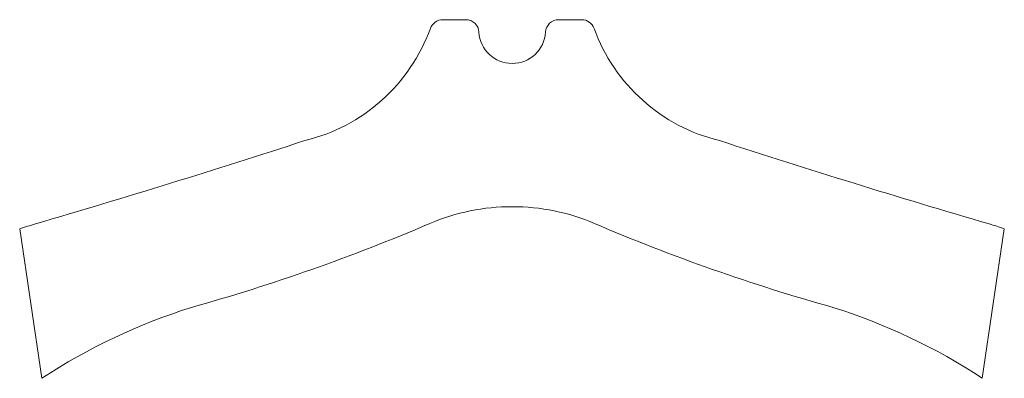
# Model space of a CAD drawing. Header units: inches. Extents: x 5.8 to 42.9, y 3.3 to 16.8.
import ezdxf

# ---------------------------------------------------------------- set-up
doc = ezdxf.new("R2010")
doc.units = ezdxf.units.IN
doc.header["$MEASUREMENT"] = 0

msp = doc.modelspace()

# ---------------------------------------------------------------- linework, layer by layer
at = {"color": 7, "linetype": 'Continuous', "lineweight": 15}
for p, q in [((22.606, 16.846), (21.741, 16.846)), ((26.118, 16.846), (26.984, 16.846)), ((5.761, 8.949), (6.593, 3.312)), ((42.115, 3.322), (42.947, 8.954))]:
    msp.add_line(p, q, dxfattribs=at)
for centre, radius, start, end in [((21.741, 16.346), 0.5, 90, 160.0455), ((22.606, 16.346), 0.5, 3.2761, 90), ((26.118, 16.346), 0.5, 90, 176.7239), ((26.984, 16.346), 0.5, 19.9545, 90), ((14.964, 18.806), 6.709, 283.5247, 340.0455), ((24.353, 16.446), 1.25, 183.2761, 270.4077), ((24.371, 16.446), 1.25, 269.5911, 356.7239), ((33.76, 18.806), 6.709, 199.9545, 256.4753), ((-97.548, 363.64), 369.414, 286.33517, 287.988), ((146.273, 363.64), 369.414, 252.012, 253.66483), ((24.348, 1.903), 7.885, 89.8967, 113.1445), ((24.376, 1.903), 7.885, 66.8555, 90.1033), ((9.727, -2.377), 12, 106.3352, 109.299), ((-7.271, 75.872), 72.559, 285.60435, 293.14453), ((55.995, 75.872), 72.559, 246.85547, 254.39565), ((38.998, -2.377), 12, 70.7867, 73.6648), ((19.272, -16.165), 23.24, 107.5945, 123.064), ((29.452, -16.165), 23.24, 56.9838, 72.4055)]:
    msp.add_arc(centre, radius, start, end, dxfattribs=at)

doc.saveas('drawing.dxf')
